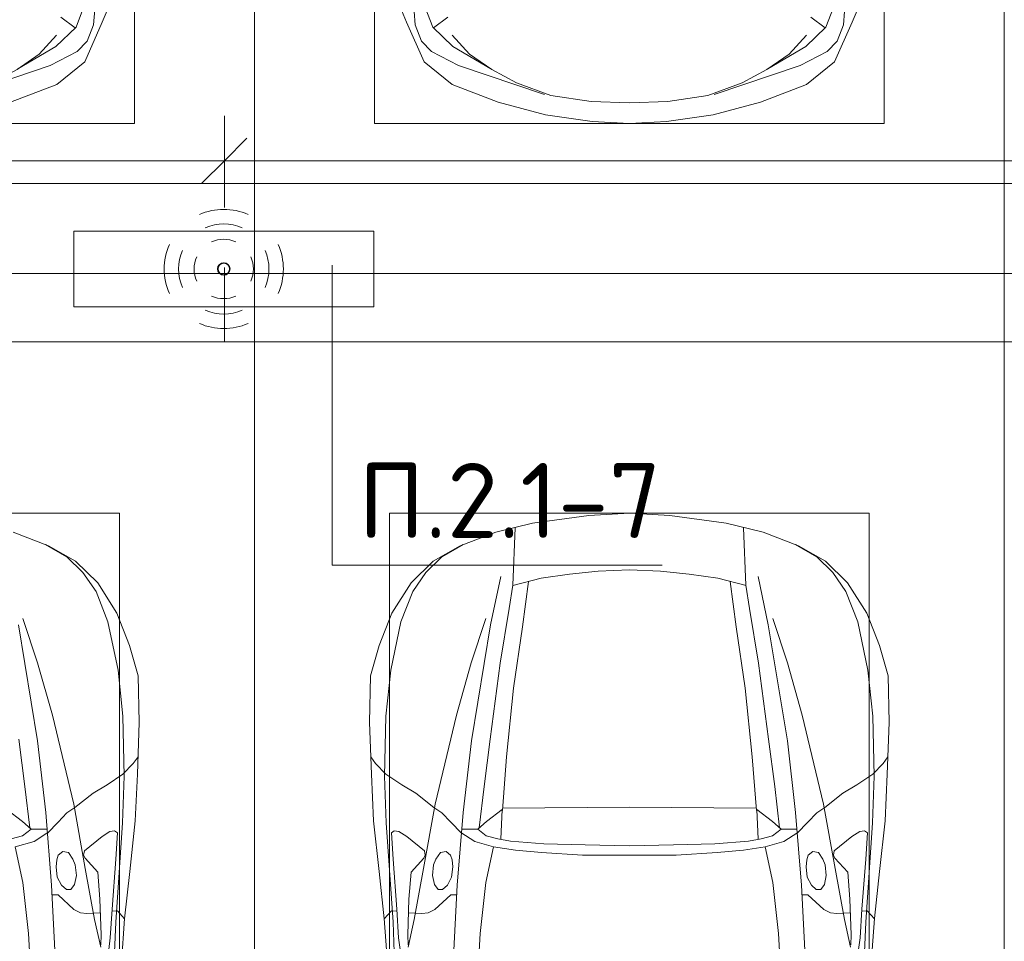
# Model space of a CAD drawing. Header units: millimetres. Extents: x -32229 to 170644, y -13689 to 125138.
# Tile 121 of 256: x 5253 to 8535, y 102123 to 105196. Entities that reach past the tile are written whole.
import ezdxf

# ---------------------------------------------------------------- set-up
doc = ezdxf.new("R2010")
doc.units = ezdxf.units.MM
for name, color, linetype, lineweight in [('A-ANNO-DIMS', 7, 'Continuous', 9), ('A-ANNO-DIMS-200', 7, 'Continuous', 9), ('A-ANNO-NOTE', 7, 'Continuous', 18), ('A-DETL-GENF', 7, 'Continuous', 18), ('A-DETL-THIN', 7, 'Continuous', 9), ('A-FLOR', 7, 'Continuous', 18), ('C-PRKG', 7, 'Continuous', 18), ('G-ANNO-TEXT', 7, 'Continuous', 9)]:
    doc.layers.add(name, color=color, linetype=linetype, lineweight=lineweight)
doc.layers.add('A-DETL', color=7, linetype='Continuous', lineweight=9, true_color=0x00a600)
doc.styles.add('GOST Common_6', font='GOST_Common.ttf', dxfattribs={"width": 0.9, "height": 250})
doc.styles.add('ISOCPEUR', font='isocpeur.ttf', dxfattribs={"height": 250})
doc.dimstyles.new('ГОСТ_2_5_мм2', dxfattribs={"dimscale": 304.8, "dimtxt": 251.428749, "dimasz": 0.492126, "dimexe": 0.492126, "dimexo": 0.656168, "dimgap": 0.098425, "dimtad": 1, "dimdec": 0, "dimdsep": 46, "dimtxsty": 'GOST Common_6', "dimblk1": 'OBLIQUE', "dimblk2": 'OBLIQUE', "dimsah": 1, "dimcen": 0.09, "dimazin": 2, "dimtfac": 1, "dimtdec": 4, "dimtix": 1, "dimtmove": 0, "dimatfit": 3, "dimfxl": 1, "dimtvp": 1, "dimtolj": 1, "dimtzin": 0, "dimarcsym": 2})

# ---------------------------------------------------------------- blocks, each defined once
blk = doc.blocks.new('АР_Машиноместо - 5300x2500_С-V13--01 ЭО')
at = {"layer": 'A-DETL-GENF', "color": 253, "lineweight": 13, "true_color": 0xaaaaaa}
for p, q in [((507.1, -4462.6), (419.6, -4254.2)), ((1992.9, -4462.6), (2080.4, -4254.2)), ((528.4, -4374.7), (536.4, -4471.4)), ((1971.6, -4374.7), (1963.6, -4471.4)), ((594.6, -4479.3), (569.5, -4413.1)), ((1905.4, -4479.3), (1930.5, -4413.1)), ((565.9, -4595.1), (507.1, -4462.6)), ((645, -4445.5), (597.3, -4481.4)), ((1855, -4445.5), (1902.7, -4481.4)), ((1934.1, -4595.1), (1992.9, -4462.6)), ((536.4, -4471.4), (557.5, -4525.7)), ((661.8, -4543.1), (594.6, -4479.3)), ((1838.2, -4543.1), (1905.4, -4479.3)), ((1963.6, -4471.4), (1942.5, -4525.7)), ((557.5, -4525.7), (590.7, -4560.1)), ((717.1, -4568.9), (659.6, -4505.3)), ((1782.9, -4568.9), (1840.4, -4505.3)), ((1942.5, -4525.7), (1909.3, -4560.1)), ((590.7, -4560.1), (680.7, -4606.5)), ((788.5, -4617.7), (661.8, -4543.1)), ((1711.5, -4617.7), (1838.2, -4543.1)), ((1909.3, -4560.1), (1819.3, -4606.5)), ((659.1, -4669.9), (565.9, -4595.1)), ((791.3, -4619.7), (717.1, -4568.9)), ((1708.7, -4619.7), (1782.9, -4568.9)), ((1840.9, -4669.9), (1934.1, -4595.1)), ((680.7, -4606.5), (967, -4703.6)), ((873.9, -4665.1), (791.3, -4619.7)), ((1819.3, -4606.5), (1533, -4703.6)), ((1626.1, -4665.1), (1708.7, -4619.7)), ((812.7, -4729.4), (659.1, -4669.9)), ((988.2, -4706.7), (873.9, -4665.1)), ((1511.8, -4706.7), (1626.1, -4665.1)), ((1687.3, -4729.4), (1840.9, -4669.9)), ((1122.2, -4726.4), (988.2, -4706.7)), ((1250, -4731.7), (1122.2, -4726.4)), ((1250, -4731.7), (1377.8, -4726.4)), ((1377.8, -4726.4), (1511.8, -4706.7)), ((970.2, -4771.8), (812.7, -4729.4)), ((1529.8, -4771.8), (1687.3, -4729.4)), ((1126.4, -4794.1), (970.2, -4771.8)), ((1373.6, -4794.1), (1529.8, -4771.8)), ((1250, -4800), (1126.4, -4794.1)), ((1250, -4800), (1373.6, -4794.1))]:
    blk.add_line(p, q, dxfattribs=at)
at = {"layer": 'C-PRKG', "color": 253, "lineweight": 13, "true_color": 0xaaaaaa}
for p, q in [((0, 0), (0, -5300)), ((2500, 0), (2500, -5300)), ((400, -500), (400, -4800)), ((2100, -500), (2100, -4800)), ((400, -4800), (2100, -4800)), ((2500, -5300), (0, -5300))]:
    blk.add_line(p, q, dxfattribs=at)
blk = doc.blocks.new('АР_Машиноместо - 4900x2400_М__5300х2500_-3113489--01 ЭО')
at = {"layer": 'A-DETL-GENF', "color": 253, "lineweight": 13, "true_color": 0xaaaaaa}
for p, q in [((1695.6, 4436.7), (1814, 4391.6)), ((1814, 4391.6), (1903.7, 4340.6)), ((1903.7, 4340.6), (1977.5, 4267.9)), ((1977.5, 4267.9), (2041.4, 4167)), ((2041.4, 4167), (2083.6, 4059.2)), ((2083.6, 4059.2), (2112.6, 3958.4)), ((2112.6, 3958.4), (2116, 3802.9)), ((2116, 3802.9), (2109.8, 3630)), ((2096.2, 3665.5), (2111.9, 3688.4)), ((2061.4, 3629.8), (2096.2, 3665.5)), ((2008.6, 3594.2), (2061.4, 3629.8)), ((2109.8, 3630), (2102.9, 3474.2)), ((1962.1, 3567), (2008.6, 3594.2)), ((1901.7, 3518.6), (1962.1, 3567)), ((1875.1, 3501.2), (1901.7, 3518.6)), ((1726.8, 3472.4), (1674.4, 3512.1)), ((1823.6, 3260.1), (1804.3, 3502.8)), ((1845.3, 3470.4), (1875.1, 3501.2)), ((1755.7, 3447), (1726.8, 3472.4)), ((1727, 3424.2), (1755.7, 3447)), ((1755.7, 3447.2), (1808.7, 3447.2)), ((1809.8, 3433.7), (1845.3, 3470.4)), ((2102.9, 3474.2), (2084.3, 3305.9)), ((1688.9, 3414.8), (1727, 3424.2)), ((1992, 3422.8), (1933.2, 3375.1)), ((2018.5, 3439.1), (1992, 3422.8)), ((2033.8, 3441.1), (2018.5, 3439.1)), ((2043.4, 3434.5), (2033.8, 3441.1)), ((2037.8, 3347.3), (2043.4, 3434.5)), ((1845.9, 3360.7), (1841.3, 3344.5)), ((1861.3, 3372.5), (1845.9, 3360.7)), ((1880, 3369.3), (1861.3, 3372.5)), ((1894.8, 3346.8), (1880, 3369.3)), ((1933.2, 3375.1), (1930.3, 3360.7)), ((1930.3, 3360.7), (1935.4, 3349.7)), ((1935.4, 3349.7), (1977.8, 3303.2)), ((1841.3, 3344.5), (1838.9, 3321.2)), ((1838.9, 3321.2), (1842.8, 3286.3)), ((1902.9, 3327.4), (1894.8, 3346.8)), ((1906.4, 3292.5), (1902.9, 3327.4)), ((2025.2, 3179.9), (2037.8, 3347.3)), ((1842.8, 3286.3), (1856.8, 3259.9)), ((1900.2, 3262.3), (1906.4, 3292.5)), ((1977.8, 3303.2), (1984.7, 3213.7)), ((2084.3, 3305.9), (2067.1, 3148.3)), ((1840.7, 2936), (1823.6, 3260.1)), ((1856.8, 3259.9), (1873.2, 3246.1)), ((1887.9, 3245.7), (1900.2, 3262.3)), ((1825.4, 3227.6), (1845.5, 3228.1)), ((1845.5, 3228.1), (1898.3, 3179.4)), ((1873.2, 3246.1), (1887.9, 3245.7)), ((1984.7, 3213.7), (1989.1, 3094.6)), ((1898.3, 3179.4), (1920.5, 3167.7)), ((1920.5, 3167.7), (1941.6, 3165.4)), ((1941.6, 3165.4), (1986.4, 3168)), ((2019.2, 3085), (2025.2, 3179.9)), ((2024.8, 3173.5), (2043.1, 3174.2)), ((2043.1, 3174.2), (2067.1, 3148.3)), ((2067.2, 3149.3), (2054, 2964.8)), ((1989.1, 3094.6), (1987.8, 3061.4)), ((2014.4, 3046.1), (2019.2, 3085))]:
    blk.add_line(p, q, dxfattribs=at)
at = {"layer": 'A-DETL-GENF', "color": 254, "lineweight": 13, "true_color": 0xd4d4d4}
for p, q in [((1803.7, 4395.8), (1875, 4354.8)), ((1875, 4354.8), (1928.5, 4303.1)), ((1928.5, 4303.1), (1972.2, 4239.8)), ((1972.2, 4239.8), (2011.4, 4138.1)), ((1777.3, 4001.8), (1728.3, 4149.8)), ((2011.4, 4138.1), (2045.3, 3976.8)), ((1776.8, 3741.5), (1713.1, 4128.3)), ((1826.4, 3827.1), (1777.3, 4001.8)), ((2045.3, 3976.8), (2061.4, 3823.4)), ((1897.7, 3530.2), (1826.4, 3827.1)), ((2061.4, 3823.4), (2065.8, 3623.7)), ((1734.5, 3589.1), (1714.3, 3746.6)), ((1804.3, 3502.8), (1776.8, 3741.5)), ((2065.8, 3623.7), (2060.5, 3468.5)), ((1750.9, 3450.8), (1734.5, 3589.1)), ((1936, 3316.2), (1897.7, 3530.2)), ((2060.5, 3468.5), (2038, 3136.6)), ((1765.4, 3405.8), (1811.5, 3435.5)), ((1702.9, 3388.2), (1765.4, 3405.8)), ((1728.3, 3268.5), (1702.9, 3388.2)), ((1967.3, 3145.9), (1936, 3316.2)), ((1747.2, 3099), (1728.3, 3268.5)), ((1987.5, 3053.2), (1967.3, 3145.9)), ((2038, 3136.6), (2033.7, 3036.3)), ((1762.2, 2818.3), (1747.2, 3099))]:
    blk.add_line(p, q, dxfattribs=at)
at = {"layer": 'C-PRKG', "color": 253, "lineweight": 13, "true_color": 0xaaaaaa}
for p, q in [((2500, 5300), (0, 5300)), ((0, 0), (0, 5300)), ((2500, 0), (2500, 5300)), ((450, 4500), (2050, 4500)), ((2050, 800), (2050, 4500))]:
    blk.add_line(p, q, dxfattribs=at)
blk = doc.blocks.new('АР_Машиноместо - 4900x2400_М__5300х2500_-V14--01 ЭО')
at = {"layer": 'A-DETL-GENF', "color": 254, "lineweight": 13, "true_color": 0xd4d4d4}
for p, q in [((737.8, -2818.3), (752.8, -3099)), ((1762.2, -2818.3), (1747.2, -3099)), ((462, -3136.6), (466.3, -3036.3)), ((2038, -3136.6), (2033.7, -3036.3)), ((512.5, -3053.2), (532.7, -3145.9)), ((1987.5, -3053.2), (1967.3, -3145.9)), ((752.8, -3099), (771.7, -3268.5)), ((1747.2, -3099), (1728.3, -3268.5)), ((439.5, -3468.5), (462, -3136.6)), ((532.7, -3145.9), (564, -3316.2)), ((1967.3, -3145.9), (1936, -3316.2)), ((2060.5, -3468.5), (2038, -3136.6)), ((771.7, -3268.5), (797.1, -3388.2)), ((1728.3, -3268.5), (1702.9, -3388.2)), ((564, -3316.2), (602.3, -3530.2)), ((1936, -3316.2), (1897.7, -3530.2)), ((870, -3377.1), (797.1, -3388.2)), ((957.1, -3368.9), (870, -3377.1)), ((1093.5, -3360.7), (957.1, -3368.9)), ((1250, -3360.7), (1093.5, -3360.7)), ((1250, -3360.7), (1406.5, -3360.7)), ((1406.5, -3360.7), (1542.9, -3368.9)), ((1542.9, -3368.9), (1630, -3377.1)), ((1630, -3377.1), (1702.9, -3388.2)), ((734.6, -3405.8), (688.5, -3435.5)), ((797.1, -3388.2), (734.6, -3405.8)), ((1702.9, -3388.2), (1765.4, -3405.8)), ((1765.4, -3405.8), (1811.5, -3435.5)), ((434.2, -3623.7), (439.5, -3468.5)), ((749.1, -3450.8), (765.5, -3589.1)), ((1750.9, -3450.8), (1734.5, -3589.1)), ((2065.8, -3623.7), (2060.5, -3468.5)), ((695.7, -3502.8), (723.2, -3741.5)), ((1804.3, -3502.8), (1776.8, -3741.5)), ((602.3, -3530.2), (673.6, -3827.1)), ((1897.7, -3530.2), (1826.4, -3827.1)), ((765.5, -3589.1), (785.7, -3746.6)), ((1734.5, -3589.1), (1714.3, -3746.6)), ((438.6, -3823.4), (434.2, -3623.7)), ((2061.4, -3823.4), (2065.8, -3623.7)), ((723.2, -3741.5), (786.9, -4128.3)), ((1776.8, -3741.5), (1713.1, -4128.3)), ((785.7, -3746.6), (819.4, -4000.8)), ((1714.3, -3746.6), (1680.6, -4000.8)), ((454.7, -3976.8), (438.6, -3823.4)), ((673.6, -3827.1), (722.7, -4001.8)), ((1826.4, -3827.1), (1777.3, -4001.8)), ((2045.3, -3976.8), (2061.4, -3823.4)), ((488.6, -4138.1), (454.7, -3976.8)), ((722.7, -4001.8), (771.7, -4149.8)), ((819.4, -4000.8), (849, -4182.8)), ((1680.6, -4000.8), (1651, -4182.8)), ((1777.3, -4001.8), (1728.3, -4149.8)), ((2011.4, -4138.1), (2045.3, -3976.8)), ((786.9, -4128.3), (821.1, -4289.8)), ((1713.1, -4128.3), (1678.9, -4289.8)), ((527.8, -4239.8), (488.6, -4138.1)), ((1972.2, -4239.8), (2011.4, -4138.1)), ((849, -4182.8), (861.2, -4260.3)), ((1651, -4182.8), (1638.8, -4260.3)), ((571.5, -4303.1), (527.8, -4239.8)), ((1928.5, -4303.1), (1972.2, -4239.8)), ((625, -4354.8), (571.5, -4303.1)), ((1875, -4354.8), (1928.5, -4303.1)), ((696.3, -4395.8), (625, -4354.8)), ((1803.7, -4395.8), (1875, -4354.8))]:
    blk.add_line(p, q, dxfattribs=at)
at = {"layer": 'A-DETL-GENF', "color": 253, "lineweight": 13, "true_color": 0xaaaaaa}
for p, q in [((659.3, -2936), (676.4, -3260.1)), ((1840.7, -2936), (1823.6, -3260.1)), ((432.8, -3149.3), (446, -2964.8)), ((2067.2, -3149.3), (2054, -2964.8)), ((485.6, -3046.1), (480.8, -3085)), ((2014.4, -3046.1), (2019.2, -3085)), ((480.8, -3085), (474.8, -3179.9)), ((510.9, -3094.6), (512.2, -3061.4)), ((1989.1, -3094.6), (1987.8, -3061.4)), ((2019.2, -3085), (2025.2, -3179.9)), ((515.3, -3213.7), (510.9, -3094.6)), ((1984.7, -3213.7), (1989.1, -3094.6)), ((415.7, -3305.9), (432.8, -3149.3)), ((456.9, -3174.2), (432.9, -3148.3)), ((2043.1, -3174.2), (2067.1, -3148.3)), ((2084.3, -3305.9), (2067.1, -3148.3)), ((475.2, -3173.5), (456.9, -3174.2)), ((474.8, -3179.9), (462.2, -3347.3)), ((558.4, -3165.4), (513.6, -3168)), ((579.5, -3167.7), (558.4, -3165.4)), ((601.7, -3179.4), (579.5, -3167.7)), ((654.5, -3228.1), (601.7, -3179.4)), ((1845.5, -3228.1), (1898.3, -3179.4)), ((1898.3, -3179.4), (1920.5, -3167.7)), ((1920.5, -3167.7), (1941.6, -3165.4)), ((1941.6, -3165.4), (1986.4, -3168)), ((2024.8, -3173.5), (2043.1, -3174.2)), ((2025.2, -3179.9), (2037.8, -3347.3)), ((522.2, -3303.2), (515.3, -3213.7)), ((1977.8, -3303.2), (1984.7, -3213.7)), ((612.1, -3245.7), (599.8, -3262.3)), ((626.8, -3246.1), (612.1, -3245.7)), ((643.2, -3259.9), (626.8, -3246.1)), ((674.6, -3227.6), (654.5, -3228.1)), ((1825.4, -3227.6), (1845.5, -3228.1)), ((1856.8, -3259.9), (1873.2, -3246.1)), ((1873.2, -3246.1), (1887.9, -3245.7)), ((1887.9, -3245.7), (1900.2, -3262.3)), ((599.8, -3262.3), (593.6, -3292.5)), ((657.2, -3286.3), (643.2, -3259.9)), ((676.4, -3260.1), (695.7, -3502.8)), ((1823.6, -3260.1), (1804.3, -3502.8)), ((1842.8, -3286.3), (1856.8, -3259.9)), ((1900.2, -3262.3), (1906.4, -3292.5)), ((397.1, -3474.2), (415.7, -3305.9)), ((564.6, -3349.7), (522.2, -3303.2)), ((593.6, -3292.5), (597.1, -3327.4)), ((661.1, -3321.2), (657.2, -3286.3)), ((1838.9, -3321.2), (1842.8, -3286.3)), ((1906.4, -3292.5), (1902.9, -3327.4)), ((1935.4, -3349.7), (1977.8, -3303.2)), ((2102.9, -3474.2), (2084.3, -3305.9)), ((462.2, -3347.3), (456.6, -3434.5)), ((597.1, -3327.4), (605.2, -3346.8)), ((605.2, -3346.8), (620, -3369.3)), ((654.1, -3360.7), (658.7, -3344.5)), ((658.7, -3344.5), (661.1, -3321.2)), ((1841.3, -3344.5), (1838.9, -3321.2)), ((1845.9, -3360.7), (1841.3, -3344.5)), ((1894.8, -3346.8), (1880, -3369.3)), ((1902.9, -3327.4), (1894.8, -3346.8)), ((2037.8, -3347.3), (2043.4, -3434.5)), ((508, -3422.8), (566.8, -3375.1)), ((569.7, -3360.7), (564.6, -3349.7)), ((566.8, -3375.1), (569.7, -3360.7)), ((620, -3369.3), (638.7, -3372.5)), ((638.7, -3372.5), (654.1, -3360.7)), ((1861.3, -3372.5), (1845.9, -3360.7)), ((1880, -3369.3), (1861.3, -3372.5)), ((1930.3, -3360.7), (1935.4, -3349.7)), ((1933.2, -3375.1), (1930.3, -3360.7)), ((1992, -3422.8), (1933.2, -3375.1)), ((853.3, -3407.2), (811.1, -3414.8)), ((825.6, -3512.1), (821, -3413)), ((965.3, -3397.8), (853.3, -3407.2)), ((1102.5, -3394.3), (965.3, -3397.8)), ((1250, -3391.3), (1102.5, -3394.3)), ((1250, -3391.3), (1397.5, -3394.3)), ((1397.5, -3394.3), (1534.7, -3397.8)), ((1534.7, -3397.8), (1646.7, -3407.2)), ((1646.7, -3407.2), (1688.9, -3414.8)), ((1674.4, -3512.1), (1679, -3413)), ((456.6, -3434.5), (466.2, -3441.1)), ((466.2, -3441.1), (481.5, -3439.1)), ((481.5, -3439.1), (508, -3422.8)), ((690.2, -3433.7), (654.7, -3470.4)), ((773, -3424.2), (744.1, -3447.2)), ((811.1, -3414.8), (773, -3424.2)), ((1688.9, -3414.8), (1727, -3424.2)), ((1727, -3424.2), (1755.7, -3447)), ((1809.8, -3433.7), (1845.3, -3470.4)), ((2018.5, -3439.1), (1992, -3422.8)), ((2033.8, -3441.1), (2018.5, -3439.1)), ((2043.4, -3434.5), (2033.8, -3441.1)), ((390.2, -3630), (397.1, -3474.2)), ((654.7, -3470.4), (624.9, -3501.2)), ((744.1, -3447.2), (691.3, -3447.2)), ((744.3, -3447), (773.2, -3472.4)), ((773.2, -3472.4), (825.6, -3512.1)), ((1726.8, -3472.4), (1674.4, -3512.1)), ((1755.7, -3447), (1726.8, -3472.4)), ((1755.7, -3447.2), (1808.7, -3447.2)), ((1845.3, -3470.4), (1875.1, -3501.2)), ((2109.8, -3630), (2102.9, -3474.2)), ((624.9, -3501.2), (598.3, -3518.6)), ((840.1, -3687.8), (826.6, -3509.6)), ((1659.9, -3687.8), (1673.4, -3509.6)), ((1875.1, -3501.2), (1901.7, -3518.6)), ((598.3, -3518.6), (537.9, -3567)), ((1250, -3520.1), (827.2, -3517.2)), ((1250, -3520.1), (1672.8, -3517.2)), ((1901.7, -3518.6), (1962.1, -3567)), ((537.9, -3567), (491.4, -3594.2)), ((1962.1, -3567), (2008.6, -3594.2)), ((491.4, -3594.2), (438.6, -3629.8)), ((2008.6, -3594.2), (2061.4, -3629.8)), ((384, -3802.9), (390.2, -3630)), ((438.6, -3629.8), (403.8, -3665.5)), ((2061.4, -3629.8), (2096.2, -3665.5)), ((2116, -3802.9), (2109.8, -3630)), ((403.8, -3665.5), (388.1, -3688.4)), ((2096.2, -3665.5), (2111.9, -3688.4)), ((863.9, -3917.5), (840.1, -3687.8)), ((1636.1, -3917.5), (1659.9, -3687.8)), ((387.4, -3958.4), (384, -3802.9)), ((2112.6, -3958.4), (2116, -3802.9)), ((893.6, -4121.6), (863.9, -3917.5)), ((1606.4, -4121.6), (1636.1, -3917.5)), ((416.4, -4059.2), (387.4, -3958.4)), ((2083.6, -4059.2), (2112.6, -3958.4)), ((458.6, -4167), (416.4, -4059.2)), ((2041.4, -4167), (2083.6, -4059.2)), ((914, -4272.5), (893.6, -4121.6)), ((1586, -4272.5), (1606.4, -4121.6)), ((522.5, -4267.9), (458.6, -4167)), ((1977.5, -4267.9), (2041.4, -4167)), ((955.5, -4283.9), (861, -4259.4)), ((861.2, -4260.3), (869.3, -4451.1)), ((1544.5, -4283.9), (1639, -4259.4)), ((1638.8, -4260.3), (1630.7, -4451.1)), ((596.3, -4340.6), (522.5, -4267.9)), ((1050.4, -4297.3), (955.5, -4283.9)), ((1146, -4306.7), (1050.4, -4297.3)), ((1354, -4306.7), (1449.6, -4297.3)), ((1449.6, -4297.3), (1544.5, -4283.9)), ((1903.7, -4340.6), (1977.5, -4267.9)), ((1250, -4312), (1146, -4306.7)), ((1250, -4312), (1354, -4306.7)), ((686, -4391.6), (596.3, -4340.6)), ((1814, -4391.6), (1903.7, -4340.6)), ((804.4, -4436.7), (686, -4391.6)), ((1695.6, -4436.7), (1814, -4391.6)), ((927, -4466.6), (804.4, -4436.7)), ((1573, -4466.6), (1695.6, -4436.7)), ((1114.6, -4493), (927, -4466.6)), ((1250, -4500), (1114.6, -4493)), ((1250, -4500), (1385.4, -4493)), ((1385.4, -4493), (1573, -4466.6))]:
    blk.add_line(p, q, dxfattribs=at)
at = {"layer": 'C-PRKG', "color": 253, "lineweight": 13, "true_color": 0xaaaaaa}
for p, q in [((0, 0), (0, -5300)), ((2500, 0), (2500, -5300)), ((450, -800), (450, -4500)), ((2050, -800), (2050, -4500)), ((450, -4500), (2050, -4500)), ((2500, -5300), (0, -5300))]:
    blk.add_line(p, q, dxfattribs=at)
blk = doc.blocks.new('Наметкина 10_РД_АР_П_rvt-1--01 ЭО')
at = {"layer": 'A-FLOR', "color": 253, "lineweight": 13, "true_color": 0xaaaaaa}
blk.add_line((-12889.7, 104650), (10765.3, 104650), dxfattribs=at)
at = {"layer": 'C-PRKG', "color": 253, "lineweight": 13, "true_color": 0xaaaaaa}
for name, p in [('АР_Машиноместо - 5300x2500_С-V13--01 ЭО', (3535.3, 109650)), ('АР_Машиноместо - 5300x2500_С-V13--01 ЭО', (6035.3, 109650)), ('АР_Машиноместо - 4900x2400_М__5300х2500_-3113489--01 ЭО', (3535.3, 99050)), ('АР_Машиноместо - 4900x2400_М__5300х2500_-3113489--01 ЭО', (8535.3, 99050))]:
    blk.add_blockref(name, p, dxfattribs=at)
at = {"layer": 'C-PRKG', "color": 253, "lineweight": 13, "true_color": 0xaaaaaa, "rotation": 180}
blk.add_blockref('АР_Машиноместо - 4900x2400_М__5300х2500_-V14--01 ЭО', (8535.3, 99050), dxfattribs=at)
blk = doc.blocks.new('DIMBLOCK181--01 ЭО')
at = {"layer": 'A-ANNO-DIMS-200'}
for p, q in [((-65.1, 104568.6), (-65.1, 104875.5)), ((5935.3, 104569.4), (5935.3, 104875.5)), ((-65.1, 104725.5), (9.9, 104800.5)), ((5935.3, 104725.5), (6010.3, 104800.5)), ((-65.1, 104725.5), (-140.1, 104650.5)), ((-65.1, 104725.5), (5935.3, 104725.5)), ((-65.1, 104725.5), (-65.1, 104568.6)), ((5935.3, 104725.5), (5860.3, 104650.5)), ((5935.3, 104725.5), (5935.3, 104569.4))]:
    blk.add_line(p, q, dxfattribs=at)
at = {"layer": 'A-ANNO-DIMS-200', "color": 0, "insert": (2619.7, 105082.2), "char_height": 250, "width": 756.843, "attachment_point": 1, "line_spacing_factor": 1.022761, "style": 'GOST Common_6'}
blk.add_mtext('6000', dxfattribs=at)
blk = doc.blocks.new('_Oblique')
at = {"color": 0, "linetype": 'ByBlock', "lineweight": -2}
blk.add_line((-0.5, -0.5), (0.5, 0.5), dxfattribs=at)
blk = doc.blocks.new('DIMBLOCK182--01 ЭО')
at = {"layer": 'A-ANNO-DIMS-200'}
for p, q in [((5935.3, 104569.4), (5935.3, 104875.5)), ((11935.7, 104567.2), (11935.7, 104875.5)), ((5935.3, 104725.5), (6010.3, 104800.5)), ((11935.7, 104725.5), (12010.7, 104800.5)), ((5935.3, 104725.5), (5860.3, 104650.5)), ((5935.3, 104725.5), (11935.7, 104725.5)), ((5935.3, 104725.5), (5935.3, 104569.4)), ((11935.7, 104725.5), (11860.7, 104650.5)), ((11935.7, 104725.5), (11935.7, 104567.2))]:
    blk.add_line(p, q, dxfattribs=at)
at = {"layer": 'A-ANNO-DIMS-200', "color": 0, "insert": (8620.1, 105082.2), "char_height": 250, "width": 756.843, "attachment_point": 1, "line_spacing_factor": 1.022761, "style": 'GOST Common_6'}
blk.add_mtext('6000', dxfattribs=at)

msp = doc.modelspace()

# ---------------------------------------------------------------- linework, layer by layer
at = {"layer": 'A-ANNO-NOTE', "color": 5, "lineweight": 9, "true_color": 0x0000ff}
for p, q in [((5433.1, 104491.1), (6433.1, 104491.1)), ((5433.1, 104238.4), (5433.1, 104491.1)), ((6433.1, 104491.1), (6433.1, 104238.4)), ((6433.1, 104238.4), (5433.1, 104238.4))]:
    msp.add_line(p, q, dxfattribs=at)
for centre in [(5933.1, 104365.5), (5932.2, 104364.6), (5933.1, 104363.8), (5934, 104364.6)]:
    msp.add_circle(centre, 20, dxfattribs=at)
for centre, radius, start, end in [((5933.1, 104363.8), 199.6, 66, 114), ((5933.1, 104363.8), 151.5, 66, 114), ((5933.1, 104363.8), 99.8, 66, 114), ((5934, 104364.6), 199.6, 156, 204), ((5934, 104364.6), 151.5, 156, 204), ((5932.2, 104364.6), 151.5, 336, 24), ((5932.2, 104364.6), 199.6, 336, 24), ((5934, 104364.6), 99.8, 156, 204), ((5932.2, 104364.6), 99.8, 336, 24), ((5933.1, 104365.5), 99.8, 246, 294), ((5933.1, 104365.5), 151.5, 246, 294), ((5933.1, 104365.5), 199.6, 246, 294)]:
    msp.add_arc(centre, radius, start, end, dxfattribs=at)
at = {"layer": 'A-DETL', "color": 5, "true_color": 0x0000ff}
for p, q in [((5935.3, 104369.4), (5935.3, 104121.2)), ((22488.8, 104121.2), (-18064.9, 104121.2))]:
    msp.add_line(p, q, dxfattribs=at)
at = {"layer": 'A-DETL-THIN'}
for p, q in [((6294.1, 104377.4), (6294.1, 103377.4)), ((6294.1, 103377.4), (7394.1, 103377.4))]:
    msp.add_line(p, q, dxfattribs=at)

# ---------------------------------------------------------------- block references
at = {"lineweight": 5}
msp.add_blockref('Наметкина 10_РД_АР_П_rvt-1--01 ЭО', (0, 0), dxfattribs=at)

# ---------------------------------------------------------------- texts
at = {"layer": 'G-ANNO-TEXT', "insert": (6381.8, 103717.8), "char_height": 250, "width": 1016.06, "attachment_point": 1, "line_spacing_factor": 1.139951, "style": 'ISOCPEUR'}
msp.add_mtext('\\pt600,1200,1800,2400,3000,3600,4200,4800,5400,6000,6600,7200,7800,8400,9000,9600,10200,10800,11400,12000,12600,13200,13800,14400,15000,15600,16200,16800,17400,18000,18600,19200;П.2.1-7', dxfattribs=at)

# ---------------------------------------------------------------- dimensions: what is measured, and where the dimension line sits
at = {"layer": 'A-ANNO-DIMS'}
for base, p1, p2, override, picture, middle in [((5935.3, 104725.5), (-65.1, 104368.6), (5935.3, 104369.4), {"dimpost": '<>', "dimfxl": 6000.374621}, 'DIMBLOCK181--01 ЭО', (2935.1, 104880.5)), ((11935.7, 104725.5), (5935.3, 104369.4), (11935.7, 104367.2), {"dimpost": '<>', "dimfxl": 6000.405669}, 'DIMBLOCK182--01 ЭО', (8935.5, 104880.5))]:
    dim = msp.add_linear_dim(base=base, p1=p1, p2=p2, dimstyle='ГОСТ_2_5_мм2', override=override, dxfattribs=at)
    dim.commit()
    dim.dimension.update_dxf_attribs({"geometry": picture, "text_midpoint": middle})

doc.saveas('drawing.dxf')
